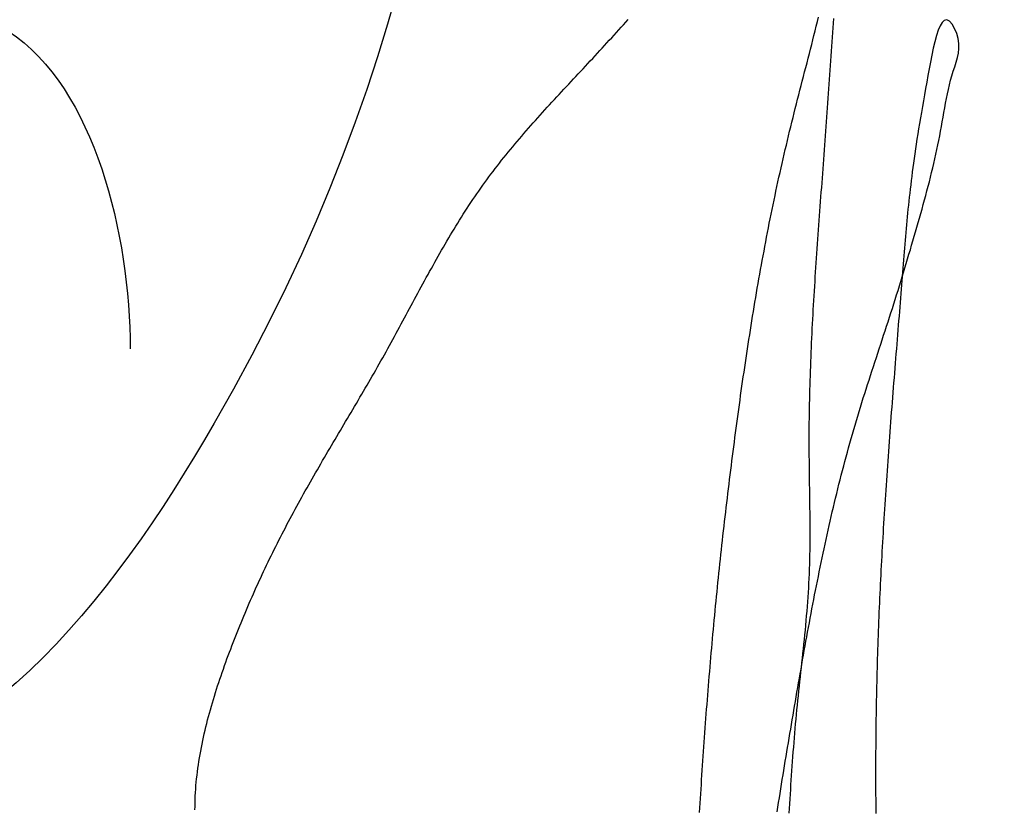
# Model space of a CAD drawing. Header units: millimetres. Extents: x 523431 to 527346, y -48565 to -47721.
# Tile 207 of 217: x 527199.72 to 527202.67, y -48542.56 to -48540.19. Entities that reach past the tile are written whole.
import ezdxf

# ---------------------------------------------------------------- set-up
doc = ezdxf.new("R2010")
doc.units = ezdxf.units.MM

# ---------------------------------------------------------------- blocks, each defined once
blk = doc.blocks.new('A$C0BD840A7')
at = {"color": 5, "start_tangent": (0.355599, 0.934638), "end_tangent": (0, -1)}
blk.add_spline([(4.6109, 9.5897), (3.9309, 10.3285), (3.4819, 9.5712), (2.3569, 2.7773), (1.0659, 1.7115), (-0.0007, 2.7212), (1.7395, 3.9553), (2.1043, 3.0016)], degree=3, dxfattribs=at)

msp = doc.modelspace()

# ---------------------------------------------------------------- linework, layer by layer
at = {"color": 174}
for p, q in [((527201.5284, -48540.2057), (527201.5354, -48540.1978)), ((527201.5354, -48540.1978), (527201.5424, -48540.1899)), ((527202.1077, -48540.2103), (527202.1111, -48540.1966)), ((527202.1111, -48540.1966), (527202.1144, -48540.1828)), ((527202.1594, -48540.187), (527202.1583, -48540.2012)), ((527202.4857, -48540.1988), (527202.4796, -48540.2088)), ((527202.4923, -48540.1928), (527202.4857, -48540.1988)), ((527202.4995, -48540.1915), (527202.4923, -48540.1928)), ((527202.5074, -48540.1954), (527202.4995, -48540.1915)), ((527202.5155, -48540.2046), (527202.5074, -48540.1954)), ((527201.5003, -48540.2371), (527201.5073, -48540.2292)), ((527201.5073, -48540.2292), (527201.5144, -48540.2214)), ((527201.5144, -48540.2214), (527201.5214, -48540.2135)), ((527201.5214, -48540.2135), (527201.5284, -48540.2057)), ((527202.1008, -48540.2378), (527202.1042, -48540.2241)), ((527202.1042, -48540.2241), (527202.1077, -48540.2103)), ((527202.1563, -48540.2294), (527202.1553, -48540.2435)), ((527202.1573, -48540.2153), (527202.1563, -48540.2294)), ((527202.1583, -48540.2012), (527202.1573, -48540.2153)), ((527202.4739, -48540.2222), (527202.4687, -48540.2384)), ((527202.4796, -48540.2088), (527202.4739, -48540.2222)), ((527202.5233, -48540.2174), (527202.5155, -48540.2046)), ((527202.5297, -48540.2322), (527202.5233, -48540.2174)), ((527201.479, -48540.2605), (527201.4861, -48540.2527)), ((527201.4861, -48540.2527), (527201.4932, -48540.2449)), ((527201.4932, -48540.2449), (527201.5003, -48540.2371)), ((527202.0939, -48540.2653), (527202.0973, -48540.2515)), ((527202.0973, -48540.2515), (527202.1008, -48540.2378)), ((527202.1543, -48540.2576), (527202.1534, -48540.2717)), ((527202.1553, -48540.2435), (527202.1543, -48540.2576)), ((527202.4638, -48540.2568), (527202.4592, -48540.2766)), ((527202.4687, -48540.2384), (527202.4638, -48540.2568)), ((527202.5342, -48540.2475), (527202.5297, -48540.2322)), ((527202.5362, -48540.2624), (527202.5342, -48540.2475)), ((527201.4504, -48540.2916), (527201.4576, -48540.2838)), ((527201.4576, -48540.2838), (527201.4647, -48540.276)), ((527201.4647, -48540.276), (527201.4719, -48540.2683)), ((527201.4719, -48540.2683), (527201.479, -48540.2605)), ((527202.0869, -48540.2927), (527202.0904, -48540.279)), ((527202.0904, -48540.279), (527202.0939, -48540.2653)), ((527202.1524, -48540.2858), (527202.1514, -48540.3)), ((527202.1534, -48540.2717), (527202.1524, -48540.2858)), ((527202.4592, -48540.2766), (527202.4549, -48540.2973)), ((527202.5345, -48540.2909), (527202.5361, -48540.2768)), ((527202.5361, -48540.2768), (527202.5362, -48540.2624)), ((527201.4217, -48540.3225), (527201.4289, -48540.3148)), ((527201.4289, -48540.3148), (527201.4361, -48540.3071)), ((527201.4361, -48540.3071), (527201.4432, -48540.2993)), ((527201.4432, -48540.2993), (527201.4504, -48540.2916)), ((527202.0799, -48540.3202), (527202.0834, -48540.3064)), ((527202.0834, -48540.3064), (527202.0869, -48540.2927)), ((527202.1504, -48540.3141), (527202.1494, -48540.3282)), ((527202.1514, -48540.3), (527202.1504, -48540.3141)), ((527202.4508, -48540.3183), (527202.4469, -48540.3388)), ((527202.4549, -48540.2973), (527202.4508, -48540.3183)), ((527202.5234, -48540.3319), (527202.5277, -48540.3183)), ((527202.5277, -48540.3183), (527202.5315, -48540.3047)), ((527202.5315, -48540.3047), (527202.5345, -48540.2909)), ((527201.3929, -48540.3534), (527201.4001, -48540.3457)), ((527201.4001, -48540.3457), (527201.4073, -48540.338)), ((527201.4073, -48540.338), (527201.4145, -48540.3303)), ((527201.4145, -48540.3303), (527201.4217, -48540.3225)), ((527202.0693, -48540.3613), (527202.0728, -48540.3476)), ((527202.0728, -48540.3476), (527202.0764, -48540.3339)), ((527202.0764, -48540.3339), (527202.0799, -48540.3202)), ((527202.1485, -48540.3423), (527202.1475, -48540.3564)), ((527202.1494, -48540.3282), (527202.1485, -48540.3423)), ((527202.4469, -48540.3388), (527202.4431, -48540.3589)), ((527202.515, -48540.359), (527202.519, -48540.3454)), ((527202.519, -48540.3454), (527202.5234, -48540.3319)), ((527201.3641, -48540.3843), (527201.3713, -48540.3766)), ((527201.3713, -48540.3766), (527201.3785, -48540.3689)), ((527201.3785, -48540.3689), (527201.3857, -48540.3611)), ((527201.3857, -48540.3611), (527201.3929, -48540.3534)), ((527202.0623, -48540.3888), (527202.0658, -48540.375)), ((527202.0658, -48540.375), (527202.0693, -48540.3613)), ((527202.1465, -48540.3705), (527202.1455, -48540.3846)), ((527202.1475, -48540.3564), (527202.1465, -48540.3705)), ((527202.4394, -48540.3785), (527202.4359, -48540.3975)), ((527202.4431, -48540.3589), (527202.4394, -48540.3785)), ((527202.5077, -48540.3863), (527202.5112, -48540.3726)), ((527202.5112, -48540.3726), (527202.515, -48540.359)), ((527201.3354, -48540.4153), (527201.3425, -48540.4075)), ((527201.3425, -48540.4075), (527201.3497, -48540.3998)), ((527201.3497, -48540.3998), (527201.3569, -48540.3921)), ((527201.3569, -48540.3921), (527201.3641, -48540.3843)), ((527202.0552, -48540.4162), (527202.0588, -48540.4025)), ((527202.0588, -48540.4025), (527202.0623, -48540.3888)), ((527202.1446, -48540.3987), (527202.1436, -48540.4128)), ((527202.1455, -48540.3846), (527202.1446, -48540.3987)), ((527202.4359, -48540.3975), (527202.4326, -48540.4161)), ((527202.5015, -48540.414), (527202.5045, -48540.4001)), ((527202.5045, -48540.4001), (527202.5077, -48540.3863)), ((527201.3139, -48540.4386), (527201.3211, -48540.4308)), ((527201.3211, -48540.4308), (527201.3282, -48540.423)), ((527201.3282, -48540.423), (527201.3354, -48540.4153)), ((527202.0483, -48540.4437), (527202.0517, -48540.4299)), ((527202.0517, -48540.4299), (527202.0552, -48540.4162)), ((527202.1426, -48540.427), (527202.1416, -48540.4411)), ((527202.1436, -48540.4128), (527202.1426, -48540.427)), ((527202.4294, -48540.4342), (527202.4263, -48540.4519)), ((527202.4326, -48540.4161), (527202.4294, -48540.4342)), ((527202.496, -48540.4417), (527202.4987, -48540.4278)), ((527202.4987, -48540.4278), (527202.5015, -48540.414)), ((527201.2856, -48540.4697), (527201.2926, -48540.4619)), ((527201.2926, -48540.4619), (527201.2997, -48540.4541)), ((527201.2997, -48540.4541), (527201.3068, -48540.4463)), ((527201.3068, -48540.4463), (527201.3139, -48540.4386)), ((527202.0413, -48540.4711), (527202.0448, -48540.4574)), ((527202.0448, -48540.4574), (527202.0483, -48540.4437)), ((527202.1406, -48540.4552), (527202.1396, -48540.4693)), ((527202.1416, -48540.4411), (527202.1406, -48540.4552)), ((527202.4263, -48540.4519), (527202.4233, -48540.4692)), ((527202.491, -48540.4696), (527202.4934, -48540.4557)), ((527202.4934, -48540.4557), (527202.496, -48540.4417)), ((527201.2575, -48540.5011), (527201.2645, -48540.4933)), ((527201.2645, -48540.4933), (527201.2715, -48540.4854)), ((527201.2715, -48540.4854), (527201.2785, -48540.4776)), ((527201.2785, -48540.4776), (527201.2856, -48540.4697)), ((527202.0345, -48540.4986), (527202.0379, -48540.4849)), ((527202.0379, -48540.4849), (527202.0413, -48540.4711)), ((527202.1386, -48540.4834), (527202.1376, -48540.4975)), ((527202.1396, -48540.4693), (527202.1386, -48540.4834)), ((527202.4204, -48540.486), (527202.4177, -48540.5024)), ((527202.4233, -48540.4692), (527202.4204, -48540.486)), ((527202.4861, -48540.4976), (527202.4885, -48540.4836)), ((527202.4885, -48540.4836), (527202.491, -48540.4696)), ((527201.2298, -48540.5328), (527201.2367, -48540.5248)), ((527201.2367, -48540.5248), (527201.2436, -48540.5169)), ((527201.2436, -48540.5169), (527201.2505, -48540.509)), ((527201.2505, -48540.509), (527201.2575, -48540.5011)), ((527202.0244, -48540.5399), (527202.0277, -48540.5261)), ((527202.0277, -48540.5261), (527202.0311, -48540.5124)), ((527202.0311, -48540.5124), (527202.0345, -48540.4986)), ((527202.1355, -48540.5258), (527202.1345, -48540.5399)), ((527202.1366, -48540.5117), (527202.1355, -48540.5258)), ((527202.1376, -48540.4975), (527202.1366, -48540.5117)), ((527202.4151, -48540.5185), (527202.4126, -48540.5342)), ((527202.4177, -48540.5024), (527202.4151, -48540.5185)), ((527202.4785, -48540.5395), (527202.4811, -48540.5255)), ((527202.4811, -48540.5255), (527202.4836, -48540.5116)), ((527202.4836, -48540.5116), (527202.4861, -48540.4976)), ((527201.2093, -48540.5567), (527201.2161, -48540.5487)), ((527201.2161, -48540.5487), (527201.2229, -48540.5407)), ((527201.2229, -48540.5407), (527201.2298, -48540.5328)), ((527202.0178, -48540.5674), (527202.0211, -48540.5536)), ((527202.0211, -48540.5536), (527202.0244, -48540.5399)), ((527202.1335, -48540.554), (527202.1324, -48540.5681)), ((527202.1345, -48540.5399), (527202.1335, -48540.554)), ((527202.4102, -48540.5495), (527202.4079, -48540.5645)), ((527202.4126, -48540.5342), (527202.4102, -48540.5495)), ((527202.473, -48540.5673), (527202.4758, -48540.5534)), ((527202.4758, -48540.5534), (527202.4785, -48540.5395)), ((527201.1825, -48540.589), (527201.1891, -48540.5809)), ((527201.1891, -48540.5809), (527201.1958, -48540.5728)), ((527201.1958, -48540.5728), (527201.2026, -48540.5648)), ((527201.2026, -48540.5648), (527201.2093, -48540.5567)), ((527202.0113, -48540.595), (527202.0146, -48540.5812)), ((527202.0146, -48540.5812), (527202.0178, -48540.5674)), ((527202.1314, -48540.5822), (527202.1303, -48540.5964)), ((527202.1324, -48540.5681), (527202.1314, -48540.5822)), ((527202.4057, -48540.5792), (527202.4036, -48540.5936)), ((527202.4079, -48540.5645), (527202.4057, -48540.5792)), ((527202.4671, -48540.595), (527202.4701, -48540.5811)), ((527202.4701, -48540.5811), (527202.473, -48540.5673)), ((527201.1562, -48540.6217), (527201.1627, -48540.6134)), ((527201.1627, -48540.6134), (527201.1693, -48540.6053)), ((527201.1693, -48540.6053), (527201.1759, -48540.5971)), ((527201.1759, -48540.5971), (527201.1825, -48540.589)), ((527202.005, -48540.6226), (527202.0081, -48540.6088)), ((527202.0081, -48540.6088), (527202.0113, -48540.595)), ((527202.1293, -48540.6105), (527202.1282, -48540.6246)), ((527202.1303, -48540.5964), (527202.1293, -48540.6105)), ((527202.4016, -48540.6077), (527202.3997, -48540.6215)), ((527202.4036, -48540.5936), (527202.4016, -48540.6077)), ((527202.4608, -48540.6226), (527202.464, -48540.6088)), ((527202.464, -48540.6088), (527202.4671, -48540.595)), ((527201.137, -48540.6465), (527201.1434, -48540.6382)), ((527201.1434, -48540.6382), (527201.1498, -48540.6299)), ((527201.1498, -48540.6299), (527201.1562, -48540.6217)), ((527201.9988, -48540.6502), (527202.0019, -48540.6364)), ((527202.0019, -48540.6364), (527202.005, -48540.6226)), ((527202.1271, -48540.6387), (527202.1261, -48540.6529)), ((527202.1282, -48540.6246), (527202.1271, -48540.6387)), ((527202.3978, -48540.6351), (527202.3961, -48540.6484)), ((527202.3997, -48540.6215), (527202.3978, -48540.6351)), ((527202.4542, -48540.6501), (527202.4576, -48540.6364)), ((527202.4576, -48540.6364), (527202.4608, -48540.6226)), ((527201.112, -48540.68), (527201.1182, -48540.6716)), ((527201.1182, -48540.6716), (527201.1244, -48540.6632)), ((527201.1244, -48540.6632), (527201.1307, -48540.6548)), ((527201.1307, -48540.6548), (527201.137, -48540.6465)), ((527201.9927, -48540.6779), (527201.9957, -48540.6641)), ((527201.9957, -48540.6641), (527201.9988, -48540.6502)), ((527202.125, -48540.667), (527202.124, -48540.6811)), ((527202.1261, -48540.6529), (527202.125, -48540.667)), ((527202.3944, -48540.6615), (527202.3928, -48540.6744)), ((527202.3961, -48540.6484), (527202.3944, -48540.6615)), ((527202.4473, -48540.6776), (527202.4508, -48540.6639)), ((527202.4508, -48540.6639), (527202.4542, -48540.6501)), ((527201.0938, -48540.7056), (527201.0998, -48540.697)), ((527201.0998, -48540.697), (527201.1059, -48540.6885)), ((527201.1059, -48540.6885), (527201.112, -48540.68)), ((527201.9867, -48540.7056), (527201.9897, -48540.6917)), ((527201.9897, -48540.6917), (527201.9927, -48540.6779)), ((527202.1229, -48540.6952), (527202.1218, -48540.7094)), ((527202.124, -48540.6811), (527202.1229, -48540.6952)), ((527202.3898, -48540.6997), (527202.3884, -48540.712)), ((527202.3913, -48540.6871), (527202.3898, -48540.6997)), ((527202.3928, -48540.6744), (527202.3913, -48540.6871)), ((527202.4402, -48540.705), (527202.4438, -48540.6913)), ((527202.4438, -48540.6913), (527202.4473, -48540.6776)), ((527201.0702, -48540.7401), (527201.076, -48540.7314)), ((527201.076, -48540.7314), (527201.0819, -48540.7228)), ((527201.0819, -48540.7228), (527201.0878, -48540.7142)), ((527201.0878, -48540.7142), (527201.0938, -48540.7056)), ((527201.978, -48540.7472), (527201.9809, -48540.7333)), ((527201.9809, -48540.7333), (527201.9838, -48540.7194)), ((527201.9838, -48540.7194), (527201.9867, -48540.7056)), ((527202.1208, -48540.7235), (527202.1197, -48540.7376)), ((527202.1218, -48540.7094), (527202.1208, -48540.7235)), ((527202.387, -48540.7242), (527202.3857, -48540.7363)), ((527202.3884, -48540.712), (527202.387, -48540.7242)), ((527202.4291, -48540.7461), (527202.4329, -48540.7324)), ((527202.4329, -48540.7324), (527202.4366, -48540.7187)), ((527202.4366, -48540.7187), (527202.4402, -48540.705)), ((527201.053, -48540.7664), (527201.0587, -48540.7576)), ((527201.0587, -48540.7576), (527201.0644, -48540.7489)), ((527201.0644, -48540.7489), (527201.0702, -48540.7401)), ((527201.9723, -48540.7749), (527201.9751, -48540.761)), ((527201.9751, -48540.761), (527201.978, -48540.7472)), ((527202.1187, -48540.7517), (527202.1176, -48540.7659)), ((527202.1197, -48540.7376), (527202.1187, -48540.7517)), ((527202.3832, -48540.7602), (527202.3821, -48540.772)), ((527202.3844, -48540.7483), (527202.3832, -48540.7602)), ((527202.3857, -48540.7363), (527202.3844, -48540.7483)), ((527202.4216, -48540.7734), (527202.4254, -48540.7597)), ((527202.4254, -48540.7597), (527202.4291, -48540.7461)), ((527201.0362, -48540.793), (527201.0418, -48540.7841)), ((527201.0418, -48540.7841), (527201.0474, -48540.7752)), ((527201.0474, -48540.7752), (527201.053, -48540.7664)), ((527201.9667, -48540.8027), (527201.9695, -48540.7888)), ((527201.9695, -48540.7888), (527201.9723, -48540.7749)), ((527202.1166, -48540.78), (527202.1156, -48540.7941)), ((527202.1176, -48540.7659), (527202.1166, -48540.78)), ((527202.381, -48540.7837), (527202.3799, -48540.7954)), ((527202.3821, -48540.772), (527202.381, -48540.7837)), ((527202.4139, -48540.8006), (527202.4177, -48540.787)), ((527202.4177, -48540.787), (527202.4216, -48540.7734)), ((527201.0143, -48540.8288), (527201.0198, -48540.8198)), ((527201.0198, -48540.8198), (527201.0252, -48540.8108)), ((527201.0252, -48540.8108), (527201.0307, -48540.8019)), ((527201.0307, -48540.8019), (527201.0362, -48540.793)), ((527201.9613, -48540.8305), (527201.964, -48540.8166)), ((527201.964, -48540.8166), (527201.9667, -48540.8027)), ((527202.1145, -48540.8083), (527202.1135, -48540.8224)), ((527202.1156, -48540.7941), (527202.1145, -48540.8083)), ((527202.3777, -48540.8186), (527202.3767, -48540.8303)), ((527202.3788, -48540.807), (527202.3777, -48540.8186)), ((527202.3799, -48540.7954), (527202.3788, -48540.807)), ((527202.4061, -48540.8279), (527202.41, -48540.8143)), ((527202.41, -48540.8143), (527202.4139, -48540.8006)), ((527200.9983, -48540.8559), (527201.0036, -48540.8468)), ((527201.0036, -48540.8468), (527201.009, -48540.8378)), ((527201.009, -48540.8378), (527201.0143, -48540.8288)), ((527201.9559, -48540.8583), (527201.9586, -48540.8444)), ((527201.9586, -48540.8444), (527201.9613, -48540.8305)), ((527202.1115, -48540.8506), (527202.1105, -48540.8648)), ((527202.1125, -48540.8365), (527202.1115, -48540.8506)), ((527202.1135, -48540.8224), (527202.1125, -48540.8365)), ((527202.3757, -48540.8419), (527202.3747, -48540.8536)), ((527202.3767, -48540.8303), (527202.3757, -48540.8419)), ((527202.3982, -48540.8551), (527202.4022, -48540.8415)), ((527202.4022, -48540.8415), (527202.4061, -48540.8279)), ((527200.9825, -48540.8832), (527200.9878, -48540.874)), ((527200.9878, -48540.874), (527200.993, -48540.8649)), ((527200.993, -48540.8649), (527200.9983, -48540.8559)), ((527201.9507, -48540.8861), (527201.9533, -48540.8722)), ((527201.9533, -48540.8722), (527201.9559, -48540.8583)), ((527202.1095, -48540.8789), (527202.1085, -48540.8931)), ((527202.1105, -48540.8648), (527202.1095, -48540.8789)), ((527202.3728, -48540.877), (527202.3719, -48540.8889)), ((527202.3738, -48540.8653), (527202.3728, -48540.877)), ((527202.3747, -48540.8536), (527202.3738, -48540.8653)), ((527202.3903, -48540.8823), (527202.3942, -48540.8687)), ((527202.3942, -48540.8687), (527202.3982, -48540.8551)), ((527200.9618, -48540.9198), (527200.967, -48540.9106)), ((527200.967, -48540.9106), (527200.9721, -48540.9014)), ((527200.9721, -48540.9014), (527200.9773, -48540.8923)), ((527200.9773, -48540.8923), (527200.9825, -48540.8832)), ((527201.9455, -48540.914), (527201.9481, -48540.9001)), ((527201.9481, -48540.9001), (527201.9507, -48540.8861)), ((527202.1075, -48540.9072), (527202.1066, -48540.9213)), ((527202.1085, -48540.8931), (527202.1075, -48540.9072)), ((527202.3709, -48540.9008), (527202.3699, -48540.9128)), ((527202.3719, -48540.8889), (527202.3709, -48540.9008)), ((527202.3781, -48540.923), (527202.3822, -48540.9094)), ((527202.3822, -48540.9094), (527202.3862, -48540.8959)), ((527202.3862, -48540.8959), (527202.3903, -48540.8823)), ((527200.9465, -48540.9474), (527200.9516, -48540.9382)), ((527200.9516, -48540.9382), (527200.9567, -48540.929)), ((527200.9567, -48540.929), (527200.9618, -48540.9198)), ((527201.9405, -48540.9419), (527201.943, -48540.9279)), ((527201.943, -48540.9279), (527201.9455, -48540.914)), ((527202.1057, -48540.9355), (527202.1047, -48540.9496)), ((527202.1066, -48540.9213), (527202.1057, -48540.9355)), ((527202.368, -48540.9373), (527202.367, -48540.9497)), ((527202.3689, -48540.925), (527202.368, -48540.9373)), ((527202.3699, -48540.9128), (527202.3689, -48540.925)), ((527202.37, -48540.9501), (527202.3741, -48540.9366)), ((527202.3741, -48540.9366), (527202.3781, -48540.923)), ((527200.9314, -48540.9752), (527200.9364, -48540.9659)), ((527200.9364, -48540.9659), (527200.9415, -48540.9567)), ((527200.9415, -48540.9567), (527200.9465, -48540.9474)), ((527201.9331, -48540.9837), (527201.9355, -48540.9698)), ((527201.9355, -48540.9698), (527201.938, -48540.9558)), ((527201.938, -48540.9558), (527201.9405, -48540.9419)), ((527202.1038, -48540.9637), (527202.1029, -48540.9779)), ((527202.1047, -48540.9496), (527202.1038, -48540.9637)), ((527202.3617, -48540.9772), (527202.3658, -48540.9637)), ((527202.3659, -48540.9623), (527202.3649, -48540.9751)), ((527202.3658, -48540.9637), (527202.37, -48540.9501)), ((527202.367, -48540.9497), (527202.3659, -48540.9623)), ((527200.9163, -48541.003), (527200.9213, -48540.9937)), ((527200.9213, -48540.9937), (527200.9263, -48540.9844)), ((527200.9263, -48540.9844), (527200.9314, -48540.9752)), ((527201.9283, -48541.0116), (527201.9306, -48540.9977)), ((527201.9306, -48540.9977), (527201.9331, -48540.9837)), ((527202.102, -48540.992), (527202.1011, -48541.0062)), ((527202.1029, -48540.9779), (527202.102, -48540.992)), ((527202.3533, -48541.0043), (527202.3575, -48540.9907)), ((527202.3575, -48540.9907), (527202.3617, -48540.9772)), ((527202.3639, -48540.9879), (527202.3628, -48541.001)), ((527202.3649, -48540.9751), (527202.3639, -48540.9879)), ((527200.9013, -48541.0309), (527200.9063, -48541.0216)), ((527200.9063, -48541.0216), (527200.9113, -48541.0123)), ((527200.9113, -48541.0123), (527200.9163, -48541.003)), ((527201.9235, -48541.0396), (527201.9259, -48541.0256)), ((527201.9259, -48541.0256), (527201.9283, -48541.0116)), ((527202.1003, -48541.0203), (527202.0994, -48541.0344)), ((527202.1011, -48541.0062), (527202.1003, -48541.0203)), ((527202.3448, -48541.0313), (527202.3491, -48541.0178)), ((527202.3491, -48541.0178), (527202.3533, -48541.0043)), ((527202.3607, -48541.0274), (527202.3596, -48541.0408)), ((527202.3617, -48541.0141), (527202.3607, -48541.0274)), ((527202.3628, -48541.001), (527202.3617, -48541.0141)), ((527200.8863, -48541.0588), (527200.8913, -48541.0495)), ((527200.8913, -48541.0495), (527200.8963, -48541.0402)), ((527200.8963, -48541.0402), (527200.9013, -48541.0309)), ((527201.9189, -48541.0675), (527201.9212, -48541.0536)), ((527201.9212, -48541.0536), (527201.9235, -48541.0396)), ((527202.0986, -48541.0486), (527202.0978, -48541.0627)), ((527202.0994, -48541.0344), (527202.0986, -48541.0486)), ((527202.332, -48541.0718), (527202.3363, -48541.0583)), ((527202.3363, -48541.0583), (527202.3406, -48541.0448)), ((527202.3406, -48541.0448), (527202.3448, -48541.0313)), ((527202.3585, -48541.0543), (527202.3574, -48541.0679)), ((527202.3596, -48541.0408), (527202.3585, -48541.0543)), ((527200.8664, -48541.096), (527200.8714, -48541.0867)), ((527200.8714, -48541.0867), (527200.8764, -48541.0774)), ((527200.8764, -48541.0774), (527200.8814, -48541.0681)), ((527200.8814, -48541.0681), (527200.8863, -48541.0588)), ((527201.9143, -48541.0955), (527201.9166, -48541.0815)), ((527201.9166, -48541.0815), (527201.9189, -48541.0675)), ((527202.097, -48541.0769), (527202.0963, -48541.091)), ((527202.0978, -48541.0627), (527202.097, -48541.0769)), ((527202.3233, -48541.0987), (527202.3276, -48541.0852)), ((527202.3276, -48541.0852), (527202.332, -48541.0718)), ((527202.3562, -48541.0816), (527202.3551, -48541.0954)), ((527202.3574, -48541.0679), (527202.3562, -48541.0816)), ((527200.8513, -48541.1239), (527200.8563, -48541.1146)), ((527200.8563, -48541.1146), (527200.8613, -48541.1053)), ((527200.8613, -48541.1053), (527200.8664, -48541.096)), ((527201.9099, -48541.1235), (527201.9121, -48541.1095)), ((527201.9121, -48541.1095), (527201.9143, -48541.0955)), ((527202.0955, -48541.1052), (527202.0948, -48541.1193)), ((527202.0963, -48541.091), (527202.0955, -48541.1052)), ((527202.3145, -48541.1256), (527202.3189, -48541.1122)), ((527202.3189, -48541.1122), (527202.3233, -48541.0987)), ((527202.354, -48541.1093), (527202.3528, -48541.1233)), ((527202.3551, -48541.0954), (527202.354, -48541.1093)), ((527200.8362, -48541.1517), (527200.8412, -48541.1424)), ((527200.8412, -48541.1424), (527200.8463, -48541.1331)), ((527200.8463, -48541.1331), (527200.8513, -48541.1239)), ((527201.9055, -48541.1515), (527201.9077, -48541.1375)), ((527201.9077, -48541.1375), (527201.9099, -48541.1235)), ((527202.0941, -48541.1335), (527202.0934, -48541.1476)), ((527202.0948, -48541.1193), (527202.0941, -48541.1335)), ((527202.3057, -48541.1526), (527202.3101, -48541.1391)), ((527202.3101, -48541.1391), (527202.3145, -48541.1256)), ((527202.3517, -48541.1374), (527202.3505, -48541.1516)), ((527202.3528, -48541.1233), (527202.3517, -48541.1374)), ((527200.8209, -48541.1794), (527200.826, -48541.1702)), ((527200.826, -48541.1702), (527200.8311, -48541.1609)), ((527200.8311, -48541.1609), (527200.8362, -48541.1517)), ((527201.9011, -48541.1795), (527201.9033, -48541.1655)), ((527201.9033, -48541.1655), (527201.9055, -48541.1515)), ((527202.0922, -48541.1759), (527202.0915, -48541.1901)), ((527202.0928, -48541.1618), (527202.0922, -48541.1759)), ((527202.0934, -48541.1476), (527202.0928, -48541.1618)), ((527202.2969, -48541.1795), (527202.3013, -48541.166)), ((527202.3013, -48541.166), (527202.3057, -48541.1526)), ((527202.3494, -48541.1658), (527202.3482, -48541.1801)), ((527202.3505, -48541.1516), (527202.3494, -48541.1658)), ((527200.8054, -48541.207), (527200.8106, -48541.1978)), ((527200.8106, -48541.1978), (527200.8158, -48541.1886)), ((527200.8158, -48541.1886), (527200.8209, -48541.1794)), ((527201.8969, -48541.2075), (527201.899, -48541.1935)), ((527201.899, -48541.1935), (527201.9011, -48541.1795)), ((527202.091, -48541.2042), (527202.0904, -48541.2184)), ((527202.0915, -48541.1901), (527202.091, -48541.2042)), ((527202.2837, -48541.2198), (527202.2881, -48541.2064)), ((527202.2881, -48541.2064), (527202.2925, -48541.1929)), ((527202.2925, -48541.1929), (527202.2969, -48541.1795)), ((527202.347, -48541.1945), (527202.3459, -48541.209)), ((527202.3482, -48541.1801), (527202.347, -48541.1945)), ((527200.7846, -48541.2437), (527200.7898, -48541.2345)), ((527200.7898, -48541.2345), (527200.7951, -48541.2254)), ((527200.7951, -48541.2254), (527200.8003, -48541.2162)), ((527200.8003, -48541.2162), (527200.8054, -48541.207)), ((527201.8907, -48541.2496), (527201.8927, -48541.2356)), ((527201.8927, -48541.2356), (527201.8948, -48541.2216)), ((527201.8948, -48541.2216), (527201.8969, -48541.2075)), ((527202.0899, -48541.2325), (527202.0894, -48541.2467)), ((527202.0904, -48541.2184), (527202.0899, -48541.2325)), ((527202.2749, -48541.2468), (527202.2793, -48541.2333)), ((527202.2793, -48541.2333), (527202.2837, -48541.2198)), ((527202.3447, -48541.2235), (527202.3435, -48541.238)), ((527202.3459, -48541.209), (527202.3447, -48541.2235)), ((527200.7688, -48541.2711), (527200.7741, -48541.262)), ((527200.7741, -48541.262), (527200.7794, -48541.2528)), ((527200.7794, -48541.2528), (527200.7846, -48541.2437)), ((527201.8866, -48541.2777), (527201.8886, -48541.2636)), ((527201.8886, -48541.2636), (527201.8907, -48541.2496)), ((527202.0889, -48541.2608), (527202.0885, -48541.275)), ((527202.0894, -48541.2467), (527202.0889, -48541.2608)), ((527202.2662, -48541.2737), (527202.2705, -48541.2602)), ((527202.2705, -48541.2602), (527202.2749, -48541.2468)), ((527202.3424, -48541.2526), (527202.3412, -48541.2672)), ((527202.3435, -48541.238), (527202.3424, -48541.2526)), ((527200.753, -48541.2984), (527200.7583, -48541.2893)), ((527200.7583, -48541.2893), (527200.7636, -48541.2802)), ((527200.7636, -48541.2802), (527200.7688, -48541.2711)), ((527201.8826, -48541.3057), (527201.8846, -48541.2917)), ((527201.8846, -48541.2917), (527201.8866, -48541.2777)), ((527202.088, -48541.2892), (527202.0877, -48541.3033)), ((527202.0885, -48541.275), (527202.088, -48541.2892)), ((527202.2576, -48541.3007), (527202.2619, -48541.2872)), ((527202.2619, -48541.2872), (527202.2662, -48541.2737)), ((527202.34, -48541.2819), (527202.3389, -48541.2966)), ((527202.3412, -48541.2672), (527202.34, -48541.2819)), ((527200.737, -48541.3257), (527200.7423, -48541.3166)), ((527200.7423, -48541.3166), (527200.7477, -48541.3075)), ((527200.7477, -48541.3075), (527200.753, -48541.2984)), ((527201.8787, -48541.3338), (527201.8806, -48541.3198)), ((527201.8806, -48541.3198), (527201.8826, -48541.3057)), ((527202.0873, -48541.3175), (527202.087, -48541.3316)), ((527202.0877, -48541.3033), (527202.0873, -48541.3175)), ((527202.249, -48541.3277), (527202.2533, -48541.3142)), ((527202.2533, -48541.3142), (527202.2576, -48541.3007)), ((527202.3377, -48541.3113), (527202.3366, -48541.3261)), ((527202.3389, -48541.2966), (527202.3377, -48541.3113)), ((527200.7157, -48541.362), (527200.721, -48541.3529)), ((527200.721, -48541.3529), (527200.7263, -48541.3439)), ((527200.7263, -48541.3439), (527200.7317, -48541.3348)), ((527200.7317, -48541.3348), (527200.737, -48541.3257)), ((527201.8748, -48541.3619), (527201.8767, -48541.3478)), ((527201.8767, -48541.3478), (527201.8787, -48541.3338)), ((527202.0867, -48541.3458), (527202.0864, -48541.36)), ((527202.087, -48541.3316), (527202.0867, -48541.3458)), ((527202.2406, -48541.3548), (527202.2448, -48541.3412)), ((527202.2448, -48541.3412), (527202.249, -48541.3277)), ((527202.3354, -48541.3408), (527202.3343, -48541.3556)), ((527202.3366, -48541.3261), (527202.3354, -48541.3408)), ((527200.6996, -48541.3892), (527200.705, -48541.3801)), ((527200.705, -48541.3801), (527200.7103, -48541.3711)), ((527200.7103, -48541.3711), (527200.7157, -48541.362)), ((527201.871, -48541.39), (527201.8729, -48541.3759)), ((527201.8729, -48541.3759), (527201.8748, -48541.3619)), ((527202.0862, -48541.3741), (527202.086, -48541.3883)), ((527202.0864, -48541.36), (527202.0862, -48541.3741)), ((527202.2283, -48541.3954), (527202.2323, -48541.3819)), ((527202.2323, -48541.3819), (527202.2365, -48541.3683)), ((527202.2365, -48541.3683), (527202.2406, -48541.3548)), ((527202.3331, -48541.3704), (527202.332, -48541.3852)), ((527202.3343, -48541.3556), (527202.3331, -48541.3704)), ((527200.6835, -48541.4164), (527200.6889, -48541.4073)), ((527200.6889, -48541.4073), (527200.6942, -48541.3982)), ((527200.6942, -48541.3982), (527200.6996, -48541.3892)), ((527201.8672, -48541.4181), (527201.8691, -48541.404)), ((527201.8691, -48541.404), (527201.871, -48541.39)), ((527202.0858, -48541.4025), (527202.0857, -48541.4166)), ((527202.086, -48541.3883), (527202.0858, -48541.4025)), ((527202.2202, -48541.4226), (527202.2242, -48541.409)), ((527202.2242, -48541.409), (527202.2283, -48541.3954)), ((527202.3309, -48541.3999), (527202.3298, -48541.4147)), ((527202.332, -48541.3852), (527202.3309, -48541.3999)), ((527200.6675, -48541.4435), (527200.6728, -48541.4345)), ((527200.6728, -48541.4345), (527200.6782, -48541.4254)), ((527200.6782, -48541.4254), (527200.6835, -48541.4164)), ((527201.8635, -48541.4462), (527201.8653, -48541.4321)), ((527201.8653, -48541.4321), (527201.8672, -48541.4181)), ((527202.0857, -48541.4166), (527202.0856, -48541.4308)), ((527202.0856, -48541.4308), (527202.0856, -48541.445)), ((527202.2124, -48541.4499), (527202.2163, -48541.4362)), ((527202.2163, -48541.4362), (527202.2202, -48541.4226)), ((527202.3287, -48541.4295), (527202.3276, -48541.4442)), ((527202.3298, -48541.4147), (527202.3287, -48541.4295)), ((527200.6462, -48541.4797), (527200.6515, -48541.4707)), ((527200.6515, -48541.4707), (527200.6568, -48541.4616)), ((527200.6568, -48541.4616), (527200.6622, -48541.4526)), ((527200.6622, -48541.4526), (527200.6675, -48541.4435)), ((527201.8598, -48541.4743), (527201.8616, -48541.4602)), ((527201.8616, -48541.4602), (527201.8635, -48541.4462)), ((527202.0856, -48541.445), (527202.0856, -48541.4591)), ((527202.0856, -48541.4591), (527202.0856, -48541.4733)), ((527202.2048, -48541.4772), (527202.2086, -48541.4635)), ((527202.2086, -48541.4635), (527202.2124, -48541.4499)), ((527202.3265, -48541.4589), (527202.3254, -48541.4736)), ((527202.3276, -48541.4442), (527202.3265, -48541.4589)), ((527200.6303, -48541.5069), (527200.6356, -48541.4979)), ((527200.6356, -48541.4979), (527200.6409, -48541.4888)), ((527200.6409, -48541.4888), (527200.6462, -48541.4797)), ((527201.8562, -48541.5024), (527201.858, -48541.4883)), ((527201.858, -48541.4883), (527201.8598, -48541.4743)), ((527202.0856, -48541.4733), (527202.0856, -48541.4875)), ((527202.0856, -48541.4875), (527202.0857, -48541.5016)), ((527202.0857, -48541.5016), (527202.0859, -48541.5158)), ((527202.1973, -48541.5045), (527202.201, -48541.4908)), ((527202.201, -48541.4908), (527202.2048, -48541.4772)), ((527202.3243, -48541.4882), (527202.3233, -48541.5028)), ((527202.3254, -48541.4736), (527202.3243, -48541.4882)), ((527200.6145, -48541.5342), (527200.6197, -48541.5251)), ((527200.6197, -48541.5251), (527200.625, -48541.516)), ((527200.625, -48541.516), (527200.6303, -48541.5069)), ((527201.8509, -48541.5445), (527201.8526, -48541.5305)), ((527201.8526, -48541.5305), (527201.8544, -48541.5164)), ((527201.8544, -48541.5164), (527201.8562, -48541.5024)), ((527202.0859, -48541.5158), (527202.086, -48541.53)), ((527202.086, -48541.53), (527202.0862, -48541.5442)), ((527202.19, -48541.532), (527202.1936, -48541.5182)), ((527202.1936, -48541.5182), (527202.1973, -48541.5045)), ((527202.3223, -48541.5174), (527202.3212, -48541.532)), ((527202.3233, -48541.5028), (527202.3223, -48541.5174)), ((527200.5988, -48541.5615), (527200.604, -48541.5524)), ((527200.604, -48541.5524), (527200.6092, -48541.5433)), ((527200.6092, -48541.5433), (527200.6145, -48541.5342)), ((527201.8474, -48541.5727), (527201.8491, -48541.5586)), ((527201.8491, -48541.5586), (527201.8509, -48541.5445)), ((527202.0862, -48541.5442), (527202.0864, -48541.5583)), ((527202.0864, -48541.5583), (527202.0866, -48541.5725)), ((527202.1794, -48541.5732), (527202.1829, -48541.5594)), ((527202.1829, -48541.5594), (527202.1864, -48541.5457)), ((527202.1864, -48541.5457), (527202.19, -48541.532)), ((527202.3192, -48541.561), (527202.3182, -48541.5754)), ((527202.3202, -48541.5465), (527202.3192, -48541.561)), ((527202.3212, -48541.532), (527202.3202, -48541.5465)), ((527200.5781, -48541.5979), (527200.5832, -48541.5888)), ((527200.5832, -48541.5888), (527200.5884, -48541.5797)), ((527200.5884, -48541.5797), (527200.5936, -48541.5706)), ((527200.5936, -48541.5706), (527200.5988, -48541.5615)), ((527201.8439, -48541.6008), (527201.8457, -48541.5867)), ((527201.8457, -48541.5867), (527201.8474, -48541.5727)), ((527202.0866, -48541.5725), (527202.0868, -48541.5867)), ((527202.0868, -48541.5867), (527202.087, -48541.6009)), ((527202.1725, -48541.6007), (527202.1759, -48541.587)), ((527202.1759, -48541.587), (527202.1794, -48541.5732)), ((527202.3172, -48541.5899), (527202.3163, -48541.6043)), ((527202.3182, -48541.5754), (527202.3172, -48541.5899)), ((527200.5627, -48541.6254), (527200.5678, -48541.6162)), ((527200.5678, -48541.6162), (527200.5729, -48541.6071)), ((527200.5729, -48541.6071), (527200.5781, -48541.5979)), ((527201.8406, -48541.6289), (527201.8423, -48541.6148)), ((527201.8423, -48541.6148), (527201.8439, -48541.6008)), ((527202.087, -48541.6009), (527202.0872, -48541.615)), ((527202.0872, -48541.615), (527202.0874, -48541.6292)), ((527202.1657, -48541.6283), (527202.1691, -48541.6145)), ((527202.1691, -48541.6145), (527202.1725, -48541.6007)), ((527202.3153, -48541.6186), (527202.3144, -48541.633)), ((527202.3163, -48541.6043), (527202.3153, -48541.6186)), ((527200.5476, -48541.6529), (527200.5526, -48541.6437)), ((527200.5526, -48541.6437), (527200.5576, -48541.6346)), ((527200.5576, -48541.6346), (527200.5627, -48541.6254)), ((527201.8372, -48541.657), (527201.8389, -48541.643)), ((527201.8389, -48541.643), (527201.8406, -48541.6289)), ((527202.0874, -48541.6292), (527202.0876, -48541.6434)), ((527202.0876, -48541.6434), (527202.0878, -48541.6575)), ((527202.1591, -48541.6559), (527202.1624, -48541.6421)), ((527202.1624, -48541.6421), (527202.1657, -48541.6283)), ((527202.3135, -48541.6473), (527202.3126, -48541.6616)), ((527202.3144, -48541.633), (527202.3135, -48541.6473)), ((527200.5326, -48541.6806), (527200.5376, -48541.6714)), ((527200.5376, -48541.6714), (527200.5426, -48541.6621)), ((527200.5426, -48541.6621), (527200.5476, -48541.6529)), ((527201.8339, -48541.6852), (527201.8356, -48541.6711)), ((527201.8356, -48541.6711), (527201.8372, -48541.657)), ((527202.0878, -48541.6575), (527202.0879, -48541.6717)), ((527202.0879, -48541.6717), (527202.0881, -48541.6859)), ((527202.1527, -48541.6836), (527202.1559, -48541.6698)), ((527202.1559, -48541.6698), (527202.1591, -48541.6559)), ((527202.3116, -48541.6759), (527202.3108, -48541.6901)), ((527202.3126, -48541.6616), (527202.3116, -48541.6759)), ((527200.5131, -48541.7176), (527200.5179, -48541.7083)), ((527200.5179, -48541.7083), (527200.5228, -48541.6991)), ((527200.5228, -48541.6991), (527200.5277, -48541.6898)), ((527200.5277, -48541.6898), (527200.5326, -48541.6806)), ((527201.8307, -48541.7133), (527201.8323, -48541.6993)), ((527201.8323, -48541.6993), (527201.8339, -48541.6852)), ((527202.0881, -48541.6859), (527202.0882, -48541.7)), ((527202.0882, -48541.7), (527202.0882, -48541.7142)), ((527202.1464, -48541.7113), (527202.1495, -48541.6974)), ((527202.1495, -48541.6974), (527202.1527, -48541.6836)), ((527202.3099, -48541.7044), (527202.309, -48541.7186)), ((527202.3108, -48541.6901), (527202.3099, -48541.7044)), ((527200.4987, -48541.7455), (527200.5034, -48541.7362)), ((527200.5034, -48541.7362), (527200.5082, -48541.7269)), ((527200.5082, -48541.7269), (527200.5131, -48541.7176)), ((527201.8275, -48541.7415), (527201.8291, -48541.7274)), ((527201.8291, -48541.7274), (527201.8307, -48541.7133)), ((527202.0882, -48541.7142), (527202.0883, -48541.7284)), ((527202.0883, -48541.7284), (527202.0882, -48541.7425)), ((527202.1402, -48541.739), (527202.1433, -48541.7251)), ((527202.1433, -48541.7251), (527202.1464, -48541.7113)), ((527202.3082, -48541.7328), (527202.3074, -48541.7469)), ((527202.309, -48541.7186), (527202.3082, -48541.7328)), ((527200.4845, -48541.7736), (527200.4892, -48541.7642)), ((527200.4892, -48541.7642), (527200.4939, -48541.7549)), ((527200.4939, -48541.7549), (527200.4987, -48541.7455)), ((527201.8244, -48541.7696), (527201.826, -48541.7555)), ((527201.826, -48541.7555), (527201.8275, -48541.7415)), ((527202.0882, -48541.7567), (527202.0881, -48541.7708)), ((527202.0882, -48541.7425), (527202.0882, -48541.7567)), ((527202.1312, -48541.7807), (527202.1342, -48541.7668)), ((527202.1342, -48541.7668), (527202.1372, -48541.7529)), ((527202.1372, -48541.7529), (527202.1402, -48541.739)), ((527202.3065, -48541.7611), (527202.3057, -48541.7752)), ((527202.3074, -48541.7469), (527202.3065, -48541.7611)), ((527200.4705, -48541.8017), (527200.4751, -48541.7923)), ((527200.4751, -48541.7923), (527200.4798, -48541.7829)), ((527200.4798, -48541.7829), (527200.4845, -48541.7736)), ((527201.8198, -48541.8119), (527201.8214, -48541.7978)), ((527201.8214, -48541.7978), (527201.8229, -48541.7837)), ((527201.8229, -48541.7837), (527201.8244, -48541.7696)), ((527202.0879, -48541.785), (527202.0877, -48541.7991)), ((527202.0881, -48541.7708), (527202.0879, -48541.785)), ((527202.1253, -48541.8084), (527202.1282, -48541.7945)), ((527202.1282, -48541.7945), (527202.1312, -48541.7807)), ((527202.305, -48541.7893), (527202.3042, -48541.8034)), ((527202.3057, -48541.7752), (527202.305, -48541.7893)), ((527200.4568, -48541.83), (527200.4614, -48541.8206)), ((527200.4614, -48541.8206), (527200.4659, -48541.8112)), ((527200.4659, -48541.8112), (527200.4705, -48541.8017)), ((527201.8168, -48541.84), (527201.8183, -48541.8259)), ((527201.8183, -48541.8259), (527201.8198, -48541.8119)), ((527202.087, -48541.8274), (527202.0866, -48541.8416)), ((527202.0874, -48541.8133), (527202.087, -48541.8274)), ((527202.0877, -48541.7991), (527202.0874, -48541.8133)), ((527202.1195, -48541.8363), (527202.1224, -48541.8223)), ((527202.1224, -48541.8223), (527202.1253, -48541.8084)), ((527202.3034, -48541.8175), (527202.3027, -48541.8316)), ((527202.3042, -48541.8034), (527202.3034, -48541.8175)), ((527200.4434, -48541.8585), (527200.4478, -48541.849)), ((527200.4478, -48541.849), (527200.4523, -48541.8395)), ((527200.4523, -48541.8395), (527200.4568, -48541.83)), ((527201.8139, -48541.8682), (527201.8154, -48541.8541)), ((527201.8154, -48541.8541), (527201.8168, -48541.84)), ((527202.086, -48541.8557), (527202.0854, -48541.8698)), ((527202.0866, -48541.8416), (527202.086, -48541.8557)), ((527202.1139, -48541.8641), (527202.1167, -48541.8502)), ((527202.1167, -48541.8502), (527202.1195, -48541.8363)), ((527202.302, -48541.8456), (527202.3012, -48541.8597)), ((527202.3027, -48541.8316), (527202.302, -48541.8456)), ((527200.4302, -48541.8871), (527200.4345, -48541.8776)), ((527200.4345, -48541.8776), (527200.4389, -48541.868)), ((527200.4389, -48541.868), (527200.4434, -48541.8585)), ((527201.811, -48541.8964), (527201.8125, -48541.8823)), ((527201.8125, -48541.8823), (527201.8139, -48541.8682)), ((527202.0847, -48541.8839), (527202.084, -48541.8981)), ((527202.0854, -48541.8698), (527202.0847, -48541.8839)), ((527202.1083, -48541.8919), (527202.1111, -48541.878)), ((527202.1111, -48541.878), (527202.1139, -48541.8641)), ((527202.3005, -48541.8737), (527202.2999, -48541.8877)), ((527202.3012, -48541.8597), (527202.3005, -48541.8737)), ((527200.4129, -48541.9255), (527200.4172, -48541.9159)), ((527200.4172, -48541.9159), (527200.4215, -48541.9063)), ((527200.4215, -48541.9063), (527200.4258, -48541.8967)), ((527200.4258, -48541.8967), (527200.4302, -48541.8871)), ((527201.8082, -48541.9245), (527201.8096, -48541.9105)), ((527201.8096, -48541.9105), (527201.811, -48541.8964)), ((527202.0831, -48541.9122), (527202.0822, -48541.9263)), ((527202.084, -48541.8981), (527202.0831, -48541.9122)), ((527202.1028, -48541.9197), (527202.1056, -48541.9058)), ((527202.1056, -48541.9058), (527202.1083, -48541.8919)), ((527202.2985, -48541.9157), (527202.2979, -48541.9297)), ((527202.2992, -48541.9017), (527202.2985, -48541.9157)), ((527202.2999, -48541.8877), (527202.2992, -48541.9017)), ((527200.4003, -48541.9545), (527200.4045, -48541.9448)), ((527200.4045, -48541.9448), (527200.4087, -48541.9351)), ((527200.4087, -48541.9351), (527200.4129, -48541.9255)), ((527201.8054, -48541.9527), (527201.8068, -48541.9386)), ((527201.8068, -48541.9386), (527201.8082, -48541.9245)), ((527202.0812, -48541.9404), (527202.0801, -48541.9545)), ((527202.0822, -48541.9263), (527202.0812, -48541.9404)), ((527202.0975, -48541.9476), (527202.1001, -48541.9337)), ((527202.1001, -48541.9337), (527202.1028, -48541.9197)), ((527202.2973, -48541.9437), (527202.2967, -48541.9577)), ((527202.2979, -48541.9297), (527202.2973, -48541.9437)), ((527200.388, -48541.9836), (527200.3921, -48541.9739)), ((527200.3921, -48541.9739), (527200.3962, -48541.9642)), ((527200.3962, -48541.9642), (527200.4003, -48541.9545)), ((527201.8027, -48541.9809), (527201.804, -48541.9668)), ((527201.804, -48541.9668), (527201.8054, -48541.9527)), ((527202.079, -48541.9686), (527202.0778, -48541.9827)), ((527202.0801, -48541.9545), (527202.079, -48541.9686)), ((527202.0896, -48541.9894), (527202.0922, -48541.9754)), ((527202.0922, -48541.9754), (527202.0948, -48541.9615)), ((527202.0948, -48541.9615), (527202.0975, -48541.9476)), ((527202.2961, -48541.9716), (527202.2955, -48541.9856)), ((527202.2967, -48541.9577), (527202.2961, -48541.9716)), ((527200.3759, -48542.0129), (527200.3799, -48542.0031)), ((527200.3799, -48542.0031), (527200.3839, -48541.9934)), ((527200.3839, -48541.9934), (527200.388, -48541.9836)), ((527201.8, -48542.0091), (527201.8013, -48541.995)), ((527201.8013, -48541.995), (527201.8027, -48541.9809)), ((527202.0766, -48541.9969), (527202.0753, -48542.011)), ((527202.0778, -48541.9827), (527202.0766, -48541.9969)), ((527202.0844, -48542.0172), (527202.087, -48542.0033)), ((527202.087, -48542.0033), (527202.0896, -48541.9894)), ((527202.2949, -48541.9996), (527202.2944, -48542.0135)), ((527202.2955, -48541.9856), (527202.2949, -48541.9996)), ((527200.3641, -48542.0424), (527200.368, -48542.0326)), ((527200.368, -48542.0326), (527200.3719, -48542.0228)), ((527200.3719, -48542.0228), (527200.3759, -48542.0129)), ((527201.7974, -48542.0373), (527201.7987, -48542.0232)), ((527201.7987, -48542.0232), (527201.8, -48542.0091)), ((527202.074, -48542.0251), (527202.0726, -48542.0392)), ((527202.0753, -48542.011), (527202.074, -48542.0251)), ((527202.0793, -48542.0451), (527202.0818, -48542.0311)), ((527202.0818, -48542.0311), (527202.0844, -48542.0172)), ((527202.2939, -48542.0275), (527202.2934, -48542.0414)), ((527202.2944, -48542.0135), (527202.2939, -48542.0275)), ((527200.3526, -48542.0721), (527200.3564, -48542.0622)), ((527200.3564, -48542.0622), (527200.3602, -48542.0523)), ((527200.3602, -48542.0523), (527200.3641, -48542.0424)), ((527201.7948, -48542.0655), (527201.7961, -48542.0514)), ((527201.7961, -48542.0514), (527201.7974, -48542.0373)), ((527202.0712, -48542.0533), (527202.0698, -48542.0673)), ((527202.0726, -48542.0392), (527202.0712, -48542.0533)), ((527202.0742, -48542.0729), (527202.0767, -48542.059)), ((527202.0767, -48542.059), (527202.0793, -48542.0451)), ((527202.2928, -48542.0554), (527202.2924, -48542.0693)), ((527202.2934, -48542.0414), (527202.2928, -48542.0554)), ((527200.3414, -48542.102), (527200.3451, -48542.0921)), ((527200.3451, -48542.0921), (527200.3488, -48542.0821)), ((527200.3488, -48542.0821), (527200.3526, -48542.0721)), ((527201.7911, -48542.1078), (527201.7923, -48542.0937)), ((527201.7923, -48542.0937), (527201.7936, -48542.0796)), ((527201.7936, -48542.0796), (527201.7948, -48542.0655)), ((527202.0683, -48542.0814), (527202.0668, -48542.0955)), ((527202.0698, -48542.0673), (527202.0683, -48542.0814)), ((527202.0692, -48542.1007), (527202.0717, -48542.0868)), ((527202.0717, -48542.0868), (527202.0742, -48542.0729)), ((527202.2919, -48542.0833), (527202.2915, -48542.0973)), ((527202.2924, -48542.0693), (527202.2919, -48542.0833)), ((527200.3304, -48542.1321), (527200.334, -48542.1221)), ((527200.334, -48542.1221), (527200.3377, -48542.1121)), ((527200.3377, -48542.1121), (527200.3414, -48542.102)), ((527201.7887, -48542.136), (527201.7899, -48542.1219)), ((527201.7899, -48542.1219), (527201.7911, -48542.1078)), ((527202.0653, -48542.1096), (527202.0638, -48542.1237)), ((527202.0643, -48542.1285), (527202.0668, -48542.1146)), ((527202.0668, -48542.0955), (527202.0653, -48542.1096)), ((527202.0668, -48542.1146), (527202.0692, -48542.1007)), ((527202.291, -48542.1112), (527202.2906, -48542.1252)), ((527202.2915, -48542.0973), (527202.291, -48542.1112)), ((527200.3199, -48542.1624), (527200.3233, -48542.1523)), ((527200.3233, -48542.1523), (527200.3269, -48542.1422)), ((527200.3269, -48542.1422), (527200.3304, -48542.1321)), ((527201.7863, -48542.1643), (527201.7875, -48542.1501)), ((527201.7875, -48542.1501), (527201.7887, -48542.136)), ((527202.0608, -48542.1519), (527202.0592, -48542.166)), ((527202.0594, -48542.1563), (527202.0619, -48542.1424)), ((527202.0623, -48542.1378), (527202.0608, -48542.1519)), ((527202.0619, -48542.1424), (527202.0643, -48542.1285)), ((527202.0638, -48542.1237), (527202.0623, -48542.1378)), ((527202.2902, -48542.1391), (527202.2898, -48542.1531)), ((527202.2906, -48542.1252), (527202.2902, -48542.1391)), ((527200.313, -48542.1827), (527200.3164, -48542.1725)), ((527200.3164, -48542.1725), (527200.3199, -48542.1624)), ((527201.784, -48542.1925), (527201.7851, -48542.1784)), ((527201.7851, -48542.1784), (527201.7863, -48542.1643)), ((527202.0546, -48542.1841), (527202.057, -48542.1702)), ((527202.0577, -48542.1801), (527202.0562, -48542.1942)), ((527202.057, -48542.1702), (527202.0594, -48542.1563)), ((527202.0592, -48542.166), (527202.0577, -48542.1801)), ((527202.2891, -48542.1811), (527202.2888, -48542.1951)), ((527202.2895, -48542.1671), (527202.2891, -48542.1811)), ((527202.2898, -48542.1531), (527202.2895, -48542.1671)), ((527200.3032, -48542.2133), (527200.3064, -48542.2031)), ((527200.3064, -48542.2031), (527200.3097, -48542.1929)), ((527200.3097, -48542.1929), (527200.313, -48542.1827)), ((527201.7817, -48542.2207), (527201.7828, -48542.2066)), ((527201.7828, -48542.2066), (527201.784, -48542.1925)), ((527202.0474, -48542.2257), (527202.0498, -48542.2119)), ((527202.0498, -48542.2119), (527202.0522, -48542.198)), ((527202.0522, -48542.198), (527202.0546, -48542.1841)), ((527202.0547, -48542.2083), (527202.0532, -48542.2224)), ((527202.0562, -48542.1942), (527202.0547, -48542.2083)), ((527202.2885, -48542.2091), (527202.2882, -48542.2231)), ((527202.2888, -48542.1951), (527202.2885, -48542.2091)), ((527200.2938, -48542.244), (527200.2969, -48542.2337)), ((527200.2969, -48542.2337), (527200.3, -48542.2235)), ((527200.3, -48542.2235), (527200.3032, -48542.2133)), ((527201.7795, -48542.2489), (527201.7806, -48542.2348)), ((527201.7806, -48542.2348), (527201.7817, -48542.2207)), ((527202.0426, -48542.2534), (527202.045, -48542.2396)), ((527202.045, -48542.2396), (527202.0474, -48542.2257)), ((527202.0517, -48542.2365), (527202.0503, -48542.2506)), ((527202.0532, -48542.2224), (527202.0517, -48542.2365)), ((527202.2879, -48542.2371), (527202.2876, -48542.2511)), ((527202.2882, -48542.2231), (527202.2879, -48542.2371)), ((527200.285, -48542.2748), (527200.2879, -48542.2645)), ((527200.2879, -48542.2645), (527200.2908, -48542.2542)), ((527200.2908, -48542.2542), (527200.2938, -48542.244)), ((527201.7773, -48542.2772), (527201.7784, -48542.2631)), ((527201.7784, -48542.2631), (527201.7795, -48542.2489)), ((527202.0379, -48542.2811), (527202.0402, -48542.2673)), ((527202.0402, -48542.2673), (527202.0426, -48542.2534)), ((527202.0488, -48542.2646), (527202.0475, -48542.2788)), ((527202.0503, -48542.2506), (527202.0488, -48542.2646)), ((527202.2874, -48542.2652), (527202.2872, -48542.2792)), ((527202.2876, -48542.2511), (527202.2874, -48542.2652)), ((527200.2769, -48542.3057), (527200.2795, -48542.2954)), ((527200.2795, -48542.2954), (527200.2823, -48542.2851)), ((527200.2823, -48542.2851), (527200.285, -48542.2748)), ((527201.7752, -48542.3054), (527201.7763, -48542.2913)), ((527201.7763, -48542.2913), (527201.7773, -48542.2772)), ((527202.0332, -48542.3088), (527202.0355, -48542.2949)), ((527202.0355, -48542.2949), (527202.0379, -48542.2811)), ((527202.0461, -48542.2929), (527202.0448, -48542.307)), ((527202.0475, -48542.2788), (527202.0461, -48542.2929)), ((527202.287, -48542.2933), (527202.2868, -48542.3073)), ((527202.2872, -48542.2792), (527202.287, -48542.2933)), ((527200.2695, -48542.3368), (527200.2719, -48542.3264)), ((527200.2719, -48542.3264), (527200.2743, -48542.3161)), ((527200.2743, -48542.3161), (527200.2769, -48542.3057)), ((527201.7731, -48542.3337), (527201.7742, -48542.3195)), ((527201.7742, -48542.3195), (527201.7752, -48542.3054)), ((527202.0285, -48542.3364), (527202.0308, -48542.3226)), ((527202.0308, -48542.3226), (527202.0332, -48542.3088)), ((527202.0435, -48542.3211), (527202.0423, -48542.3352)), ((527202.0448, -48542.307), (527202.0435, -48542.3211)), ((527202.2866, -48542.3214), (527202.2864, -48542.3355)), ((527202.2868, -48542.3073), (527202.2866, -48542.3214)), ((527200.2627, -48542.3679), (527200.2649, -48542.3575)), ((527200.2649, -48542.3575), (527200.2671, -48542.3471)), ((527200.2671, -48542.3471), (527200.2695, -48542.3368)), ((527201.7711, -48542.3619), (527201.7721, -48542.3478)), ((527201.7721, -48542.3478), (527201.7731, -48542.3337)), ((527202.0239, -48542.364), (527202.0262, -48542.3502)), ((527202.0262, -48542.3502), (527202.0285, -48542.3364)), ((527202.0411, -48542.3493), (527202.0399, -48542.3634)), ((527202.0423, -48542.3352), (527202.0411, -48542.3493)), ((527202.2863, -48542.3496), (527202.2862, -48542.3637)), ((527202.2864, -48542.3355), (527202.2863, -48542.3496)), ((527200.2569, -48542.3991), (527200.2587, -48542.3887)), ((527200.2587, -48542.3887), (527200.2607, -48542.3783)), ((527200.2607, -48542.3783), (527200.2627, -48542.3679)), ((527201.7691, -48542.3902), (527201.7701, -48542.376)), ((527201.7701, -48542.376), (527201.7711, -48542.3619)), ((527202.0192, -48542.3916), (527202.0215, -48542.3778)), ((527202.0215, -48542.3778), (527202.0239, -48542.364)), ((527202.0388, -48542.3775), (527202.0377, -48542.3916)), ((527202.0399, -48542.3634), (527202.0388, -48542.3775)), ((527202.2861, -48542.3778), (527202.286, -48542.3919)), ((527202.2862, -48542.3637), (527202.2861, -48542.3778)), ((527200.2534, -48542.4199), (527200.2551, -48542.4095)), ((527200.2551, -48542.4095), (527200.2569, -48542.3991)), ((527201.7662, -48542.4326), (527201.7672, -48542.4184)), ((527201.7672, -48542.4184), (527201.7682, -48542.4043)), ((527201.7682, -48542.4043), (527201.7691, -48542.3902)), ((527202.0147, -48542.4192), (527202.017, -48542.4054)), ((527202.017, -48542.4054), (527202.0192, -48542.3916)), ((527202.0366, -48542.4057), (527202.0355, -48542.4199)), ((527202.0377, -48542.3916), (527202.0366, -48542.4057)), ((527202.286, -48542.3919), (527202.2859, -48542.406)), ((527202.2859, -48542.406), (527202.2859, -48542.4202)), ((527200.249, -48542.4511), (527200.2504, -48542.4407)), ((527200.2504, -48542.4407), (527200.2518, -48542.4303)), ((527200.2518, -48542.4303), (527200.2534, -48542.4199)), ((527201.7643, -48542.4608), (527201.7653, -48542.4467)), ((527201.7653, -48542.4467), (527201.7662, -48542.4326)), ((527202.0079, -48542.4606), (527202.0102, -48542.4468)), ((527202.0102, -48542.4468), (527202.0124, -48542.433)), ((527202.0124, -48542.433), (527202.0147, -48542.4192)), ((527202.0336, -48542.4481), (527202.0326, -48542.4622)), ((527202.0345, -48542.434), (527202.0336, -48542.4481)), ((527202.0355, -48542.4199), (527202.0345, -48542.434)), ((527202.2859, -48542.4202), (527202.2858, -48542.4343)), ((527202.2858, -48542.4343), (527202.2858, -48542.4485)), ((527202.2858, -48542.4485), (527202.2858, -48542.4626)), ((527200.2456, -48542.4824), (527200.2466, -48542.472)), ((527200.2466, -48542.472), (527200.2477, -48542.4616)), ((527200.2477, -48542.4616), (527200.249, -48542.4511)), ((527201.7625, -48542.4891), (527201.7634, -48542.475)), ((527201.7634, -48542.475), (527201.7643, -48542.4608)), ((527202.0034, -48542.4882), (527202.0057, -48542.4744)), ((527202.0057, -48542.4744), (527202.0079, -48542.4606)), ((527202.0317, -48542.4764), (527202.0307, -48542.4905)), ((527202.0326, -48542.4622), (527202.0317, -48542.4764)), ((527202.2858, -48542.4626), (527202.2858, -48542.4768)), ((527202.2858, -48542.4768), (527202.2859, -48542.491)), ((527200.2432, -48542.5137), (527200.2438, -48542.5033)), ((527200.2438, -48542.5033), (527200.2446, -48542.4928)), ((527200.2446, -48542.4928), (527200.2456, -48542.4824)), ((527201.7607, -48542.5174), (527201.7616, -48542.5032)), ((527201.7616, -48542.5032), (527201.7625, -48542.4891)), ((527201.999, -48542.5159), (527202.0012, -48542.502)), ((527202.0012, -48542.502), (527202.0034, -48542.4882)), ((527202.0299, -48542.5046), (527202.029, -48542.5187)), ((527202.0307, -48542.4905), (527202.0299, -48542.5046)), ((527202.2859, -48542.491), (527202.2859, -48542.5052)), ((527202.2859, -48542.5052), (527202.286, -48542.5194)), ((527200.2418, -48542.545), (527200.2422, -48542.5345)), ((527200.2422, -48542.5345), (527200.2426, -48542.5241)), ((527200.2426, -48542.5241), (527200.2432, -48542.5137)), ((527201.7589, -48542.5456), (527201.7598, -48542.5315)), ((527201.7598, -48542.5315), (527201.7607, -48542.5174)), ((527201.9947, -48542.5435), (527201.9968, -48542.5297)), ((527201.9968, -48542.5297), (527201.999, -48542.5159)), ((527202.0281, -48542.5329), (527202.0273, -48542.547)), ((527202.029, -48542.5187), (527202.0281, -48542.5329)), ((527202.286, -48542.5194), (527202.2861, -48542.5336)), ((527202.2861, -48542.5336), (527202.2862, -48542.5478)), ((527200.2416, -48542.5658), (527200.2417, -48542.5554)), ((527200.2417, -48542.5554), (527200.2418, -48542.545)), ((527201.7571, -48542.5739), (527201.758, -48542.5598)), ((527201.758, -48542.5598), (527201.7589, -48542.5456)), ((527201.9903, -48542.5711), (527201.9925, -48542.5573)), ((527201.9925, -48542.5573), (527201.9947, -48542.5435)), ((527202.0265, -48542.5611), (527202.0257, -48542.5753)), ((527202.0273, -48542.547), (527202.0265, -48542.5611)), ((527202.2862, -48542.5478), (527202.2863, -48542.562)), ((527202.2863, -48542.562), (527202.2864, -48542.5762))]:
    msp.add_line(p, q, dxfattribs=at)

# ---------------------------------------------------------------- block references
msp.add_blockref('A$C0BD840A7', (527197.9426, -48544.1811))

doc.saveas('drawing.dxf')
